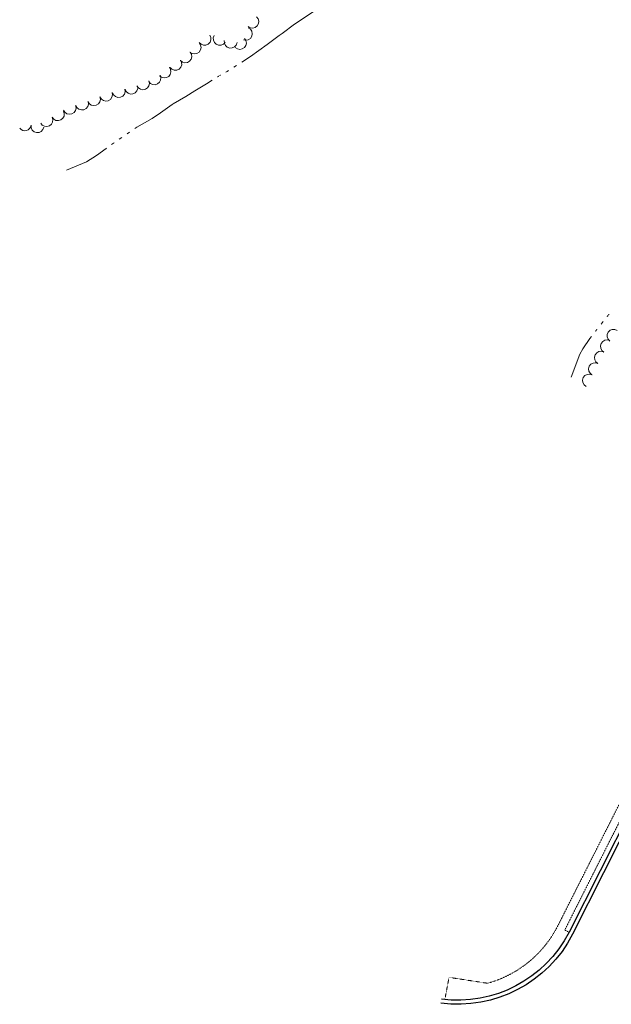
# Model space of a CAD drawing. Extents: x 386588 to 390135, y 96998 to 113606.
# Tile 1 of 93: x 386588 to 386954, y 97012 to 97620. Entities that reach past the tile are written whole.
import ezdxf

# ---------------------------------------------------------------- set-up
doc = ezdxf.new("R2010")
doc.units = 0
doc.header["$MEASUREMENT"] = 0
doc.linetypes.add('Wisdot5', pattern=[0.1, 0.05, -0.05])
doc.linetypes.add('Wisdot6', pattern=[0.375, 0.125, -0.0625, 0.03125, -0.0625, 0.03125, -0.0625])
for name, color, linetype, lineweight in [('E_LAND_Vegetation', 3, 'Continuous', 15), ('E_PATH_Sidewalk', 2, 'Wisdot5', 15), ('E_RDWY_C_and_G', 21, 'Continuous', 25), ('E_WTR', 4, 'Wisdot6', 15), ('E_WTR_Elevations', 4, 'Continuous', 15)]:
    doc.layers.add(name, color=color, linetype=linetype, lineweight=lineweight)

msp = doc.modelspace()

# ---------------------------------------------------------------- linework, layer by layer
at = {"layer": 'E_LAND_Vegetation'}
for centre, radius, start, end in [((386731.64, 97619.29), 4, 229.23701, 49.22168), ((386702.15, 97608.72), 4, 214.56684, 34.55151), ((386711.48, 97608.66), 4, 147.85507, 327.83975), ((386727.63, 97611.74), 4, 247.87169, 67.85637), ((386695.93, 97603.3), 4, 224.56684, 44.55151), ((386718.3, 97606.92), 4, 170.84044, 350.82512), ((386723.97, 97606.13), 4, 224.05445, 44.03913), ((386690.24, 97597.84), 4, 221.4731, 41.45778), ((386684.03, 97593.21), 4, 215.02188, 35.00656), ((386677.34, 97588.45), 4, 220.85156, 40.83624), ((386664.02, 97581.14), 4, 202.14109, 22.12576), ((386671.08, 97584.26), 4, 209.26691, 29.25158), ((386641.18, 97574.16), 4, 200.29385, 20.27853), ((386649.02, 97576.42), 4, 195.67905, 15.66373), ((386656.79, 97578.45), 4, 194.61659, 14.60127), ((386626.26, 97568.66), 4, 197.8082, 17.79287), ((386633.67, 97571.38), 4, 200.46101, 20.44569), ((386611.34, 97562.05), 4, 208.41659, 28.40126), ((386618.62, 97565.98), 4, 200.74292, 20.72759), ((386604.29, 97558.4), 4, 207.01258, 26.99725), ((386590.84, 97555.86), 4, 219.08495, 351.11661), ((386598.74, 97554.62), 4, 171.13193, 351.11661), ((386955.15, 97425.12), 3.99, 55.91104, 235.89572), ((386951.04, 97418.58), 3.99, 62.50878, 242.49345), ((386947.36, 97411.51), 3.99, 62.50878, 242.49345), ((386943.67, 97404.44), 3.99, 62.50878, 242.49345), ((386939.99, 97397.37), 3.99, 62.50878, 242.49345)]:
    msp.add_arc(centre, radius, start, end, dxfattribs=at)
at = {"layer": 'E_PATH_Sidewalk', "flags": 128}
msp.add_lwpolyline([(387085.3, 97358.63), (387041.59, 97270.37), (387038.91, 97265), (387018.85, 97224.72), (387016.31, 97219.31), (386963.42, 97133.81), (386924.96, 97057.74), (386927.63, 97056.39)], dxfattribs=at)
msp.add_lwpolyline([(387076.61, 97352.34), (387012.63, 97223.14), (386958.98, 97136.11), (386920.51, 97060.03, -0.209354), (386877.24, 97024.87), (386853.4, 97028.5), (386850.76, 97014.86)], format="xyb", dxfattribs=at)
at = {"layer": 'E_RDWY_C_and_G', "flags": 128}
for points in [[(387090.24, 97356.21), (387020.93, 97216.32), (386968.2, 97131.08), (386929.85, 97055.22, -0.316408), (386848.31, 97012.53, -15.292508)], [(387088, 97357.32), (387018.74, 97217.54), (386966.02, 97132.3), (386927.62, 97056.36, -0.316375), (386848.63, 97015.01, -0.316375)]]:
    msp.add_lwpolyline(points, format="xyb", dxfattribs=at)
at = {"layer": 'E_WTR', "flags": 128}
for points in [[(386710.23, 97585.14), (386710.75, 97585.46), (386711.89, 97586.14)], [(386952.31, 97438.39), (386951.15, 97436.89), (386951.12, 97436.85)], [(386945.03, 97429.25), (386943.84, 97427.7)]]:
    msp.add_lwpolyline(points, dxfattribs=at)
at = {"layer": 'E_WTR_Elevations', "flags": 128}
for points in [[(386748.22, 97610.63), (386750.06, 97612), (386757.85, 97617.67), (386766.27, 97623.32), (386771.4, 97626.78)], [(386725.26, 97594.16), (386730.49, 97597.74), (386740.91, 97605.17), (386748.22, 97610.63)], [(386715.28, 97588.06), (386716.06, 97588.47), (386716.97, 97589.03)], [(386720.29, 97591.07), (386721.95, 97592.09)], [(386682.76, 97568.42), (386690.53, 97573.03), (386696.19, 97576.56), (386703.28, 97580.83), (386706.91, 97583.08)], [(386659.02, 97553.14), (386660.28, 97553.97), (386669.68, 97559.36), (386674.91, 97562.92), (386682.09, 97568.03), (386682.76, 97568.42)], [(386654.15, 97549.91), (386655.77, 97550.98)], [(386644.54, 97543.24), (386645.85, 97544.17), (386646.13, 97544.36)], [(386649.32, 97546.6), (386650.92, 97547.72)], [(386616.69, 97527.49), (386629.08, 97532.7), (386635.18, 97536.55), (386641.21, 97540.88), (386641.36, 97540.99)], [(386948.67, 97433.82), (386947.45, 97432.3)], [(386941.46, 97424.61), (386940.56, 97423.44), (386936.25, 97416.95), (386934.29, 97413.81), (386929, 97399.47)]]:
    msp.add_lwpolyline(points, dxfattribs=at)

doc.saveas('drawing.dxf')
